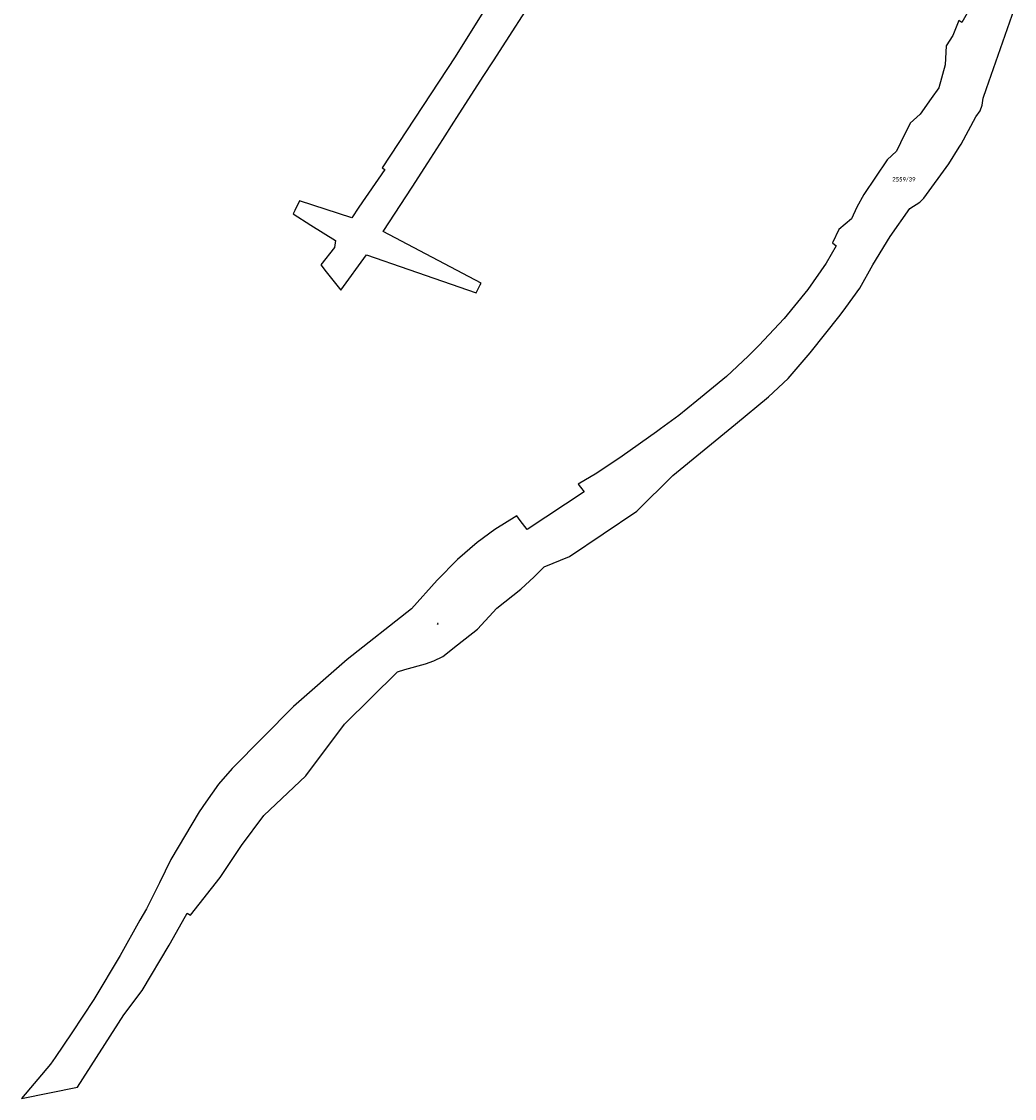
# Model space of a CAD drawing. Header units: metres. Extents: x 32397213 to 32398908, y 5500100 to 5502306.
# Tile 2 of 38: x 32397839 to 32398181, y 5500263 to 5500633. Entities that reach past the tile are written whole.
import ezdxf

# ---------------------------------------------------------------- set-up
doc = ezdxf.new("R2010")
doc.units = ezdxf.units.M
doc.header["$PDSIZE"] = 2.5
doc.linetypes.add('1', pattern=[0])
doc.layers.get('0').update_dxf_attribs({"linetype": 'CONTINUOUS'})
doc.layers.add('AX_Fliessgewaesser', color=7, linetype='1', lineweight=18)
doc.layers.add('AX_Flurstueck', color=7, linetype='1', lineweight=18)
doc.styles.add('0', font='calibri.ttf')

# ---------------------------------------------------------------- blocks, each defined once
blk = doc.blocks.new('5')
at = {"color": 0}
for p, q in [((-0.433, -0.25), (0, 0.5)), ((0, 0.5), (0.433, -0.25)), ((0.433, -0.25), (-0.433, -0.25))]:
    blk.add_line(p, q, dxfattribs=at)
blk.add_point((0, 0), dxfattribs=at)

msp = doc.modelspace()

# ---------------------------------------------------------------- linework, layer by layer
at = {"layer": 'AX_Flurstueck', "color": 7, "linetype": '1', "lineweight": 25, "ltscale": 0.5}
for points in [[(32398014.92, 5500663.04, 0), (32397988.48, 5500620.52, 0), (32397963.41, 5500582.4, 0), (32397964.24, 5500581.82, 0), (32397955.37, 5500568.87, 0), (32397952.89, 5500565.22, 0), (32397934.9, 5500571.04, 0), (32397933.3, 5500567.7, 0), (32397932.74, 5500566.52, 0), (32397938.84, 5500562.69, 0), (32397947.31, 5500557.36, 0), (32397947, 5500554.96, 0), (32397942.25, 5500549.04, 0), (32397944.09, 5500546.69, 0), (32397949.1, 5500540.3, 0), (32397957.99, 5500552.45, 0), (32397972.51, 5500547.44, 0), (32397995.68, 5500539.43, 0), (32397996.36, 5500540.76, 0), (32397997.07, 5500542.14, 0), (32397997.38, 5500542.76, 0), (32397963.68, 5500560.45, 0), (32397973.69, 5500575.76, 0), (32397979.08, 5500584.14, 0), (32397984.23, 5500592.13, 0), (32397988.05, 5500598.07, 0), (32397989.07, 5500599.66, 0), (32397998.12, 5500613.73, 0), (32398001.61, 5500619.16, 0), (32398018.02, 5500644.72, 0)], [(32398167.78, 5500641.22, 0), (32398162.72, 5500632.3, 0), (32398161.65, 5500633.05, 0), (32398159.65, 5500627.86, 0), (32398157.28, 5500624.27, 0), (32398156.93, 5500617.78, 0), (32398154.73, 5500609.91, 0), (32398152.15, 5500606.17, 0), (32398148.41, 5500600.78, 0), (32398144.9, 5500597.69, 0), (32398141.63, 5500590.99, 0), (32398140.25, 5500588.13, 0), (32398136.98, 5500585.17, 0), (32398132.95, 5500579.22, 0), (32398128.98, 5500573.21, 0), (32398126.53, 5500568.82, 0), (32398124.71, 5500564.83, 0), (32398120.35, 5500561.18, 0), (32398118.24, 5500556.61, 0), (32398119.51, 5500555.61, 0), (32398116.06, 5500549.66, 0), (32398109.76, 5500540.58, 0), (32398101.62, 5500530.57, 0), (32398092.93, 5500521.28, 0), (32398089.17, 5500517.7, 0), (32398081.77, 5500510.65, 0), (32398071.59, 5500502.31, 0), (32398065.37, 5500497.21, 0), (32398059.08, 5500492.62, 0), (32398057.73, 5500491.67, 0), (32398045.89, 5500483.25, 0), (32398037.16, 5500477.45, 0), (32398030.75, 5500473.67, 0), (32398031.57, 5500472.63, 0), (32398032.81, 5500471.06, 0), (32398013.27, 5500458.06, 0), (32398010.81, 5500461.21, 0), (32398009.63, 5500462.72, 0), (32398002.14, 5500458.03, 0), (32397996.01, 5500453.57, 0), (32397989.26, 5500447.79, 0), (32397982.28, 5500440.68, 0), (32397973.45, 5500430.83, 0), (32397951.31, 5500413.4, 0), (32397932.87, 5500397.2, 0), (32397911.81, 5500375.92, 0), (32397907.08, 5500370.53, 0), (32397902.77, 5500364.38, 0), (32397900.4, 5500361, 0), (32397890.75, 5500344.64, 0), (32397886.74, 5500336.58, 0), (32397882.27, 5500327.71, 0), (32397880.04, 5500323.75, 0), (32397873.25, 5500311.64, 0), (32397864.25, 5500296.5, 0), (32397856.67, 5500285.11, 0), (32397850.91, 5500276.6, 0), (32397849.33, 5500274.27, 0), (32397839.35, 5500262.52, 0), (32397858.58, 5500266.35, 0), (32397874.58, 5500291.21, 0), (32397880.88, 5500299.62, 0), (32397890.15, 5500315.22, 0), (32397895.74, 5500325.19, 0), (32397896.3, 5500326.2, 0), (32397897.5, 5500325.53, 0), (32397907.61, 5500338.48, 0), (32397914.98, 5500349.45, 0), (32397922.7, 5500359.82, 0), (32397937.1, 5500373.38, 0), (32397950.41, 5500391.14, 0), (32397968.61, 5500409.11, 0), (32397971.16, 5500409.97, 0), (32397978.3, 5500411.9, 0), (32397981.16, 5500412.93, 0), (32397984.25, 5500414.37, 0), (32397989.3, 5500418.39, 0), (32397996.2, 5500423.83, 0), (32398002.84, 5500431.02, 0), (32398011.08, 5500437.59, 0), (32398015.59, 5500441.83, 0), (32398019.02, 5500445.29, 0), (32398027.74, 5500448.81, 0), (32398050.91, 5500464.42, 0), (32398063.33, 5500476.69, 0), (32398084.86, 5500494.32, 0), (32398096.21, 5500503.67, 0), (32398102.99, 5500510.01, 0), (32398110.59, 5500518.77, 0), (32398120.88, 5500531.79, 0), (32398122.8, 5500534.33, 0), (32398127.6, 5500541.07, 0), (32398132.06, 5500549.06, 0), (32398138.03, 5500558.78, 0), (32398144.82, 5500568.39, 0), (32398148.2, 5500570.57, 0), (32398149.61, 5500572, 0), (32398158.21, 5500583.76, 0), (32398161.82, 5500589.51, 0), (32398162.43, 5500590.47, 0), (32398167.54, 5500599.9, 0), (32398168.99, 5500601.97, 0), (32398169.67, 5500603.97, 0), (32398170.03, 5500606.38, 0), (32398171.19, 5500609.71, 0), (32398180.79, 5500637.14, 0)]]:
    msp.add_polyline3d(points, dxfattribs=at)

# ---------------------------------------------------------------- block references
at = {"layer": 'AX_Fliessgewaesser', "color": 7, "xscale": 0.5, "yscale": 0.5, "zscale": 0.5}
msp.add_blockref('5', (32397982.45, 5500425.7), dxfattribs=at)

# ---------------------------------------------------------------- texts
at = {"layer": 'AX_Flurstueck', "color": 7, "insert": (32398142.75, 5500579.19), "char_height": 1.5, "attachment_point": 2, "style": '0'}
msp.add_mtext('2559/39', dxfattribs=at)

doc.saveas('drawing.dxf')
